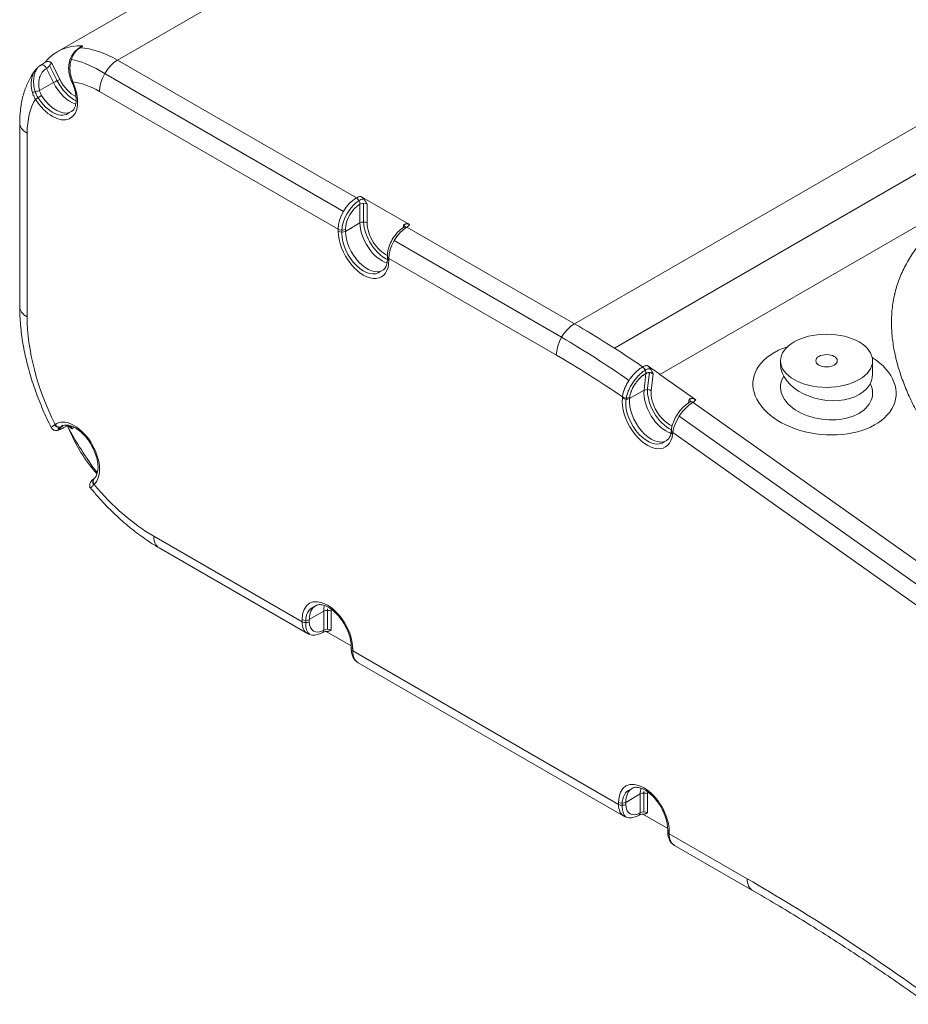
# Model space of a CAD drawing. Header units: millimetres. Extents: x 176 to 9387, y -11044 to -3322.
# Tile 244 of 256: x 9297 to 9318, y -10673 to -10650. Entities that reach past the tile are written whole.
import ezdxf

# ---------------------------------------------------------------- set-up
doc = ezdxf.new("R2010")
doc.units = ezdxf.units.MM
doc.header["$LTSCALE"] = 0.3175
doc.layers.add('1轮廓实线层', color=7, linetype='Continuous', lineweight=18)

# ---------------------------------------------------------------- blocks, each defined once
blk = doc.blocks.new('MR12-2010-Z')
at = {"layer": '1轮廓实线层'}
for p, q in [((64049.787, -21421.01), (64030.907, -21431.91)), ((64035.106, -21428.218), (64029.138, -21431.663)), ((64044.302, -21439.644), (64063.182, -21428.744)), ((64045.474, -21440.358), (64064.354, -21429.458)), ((64065.477, -21430.349), (64046.809, -21441.127)), ((64029.135, -21432.513), (64028.914, -21432.065)), ((64028.968, -21431.979), (64029.215, -21432.479)), ((64030.907, -21431.91), (64037.907, -21435.952)), ((64029.026, -21432.569), (64028.821, -21432.153)), ((64030.38, -21432.219), (64037.532, -21436.348)), ((64029.026, -21432.569), (64028.619, -21432.804)), ((64037.377, -21436.871), (64030.376, -21432.829)), ((64028.035, -21433.747), (64028.035, -21439.136)), ((64028.255, -21434.054), (64028.255, -21439.443)), ((64038.013, -21436.687), (64038.013, -21436.136)), ((64038.042, -21435.907), (64039.47, -21436.732)), ((64038.119, -21436.661), (64038.119, -21436.11)), ((64038.225, -21436.136), (64038.225, -21436.687)), ((64038.013, -21436.687), (64037.589, -21436.932)), ((64037.377, -21436.932), (64037.377, -21436.871)), ((64037.483, -21436.991), (64037.483, -21436.93)), ((64037.589, -21436.871), (64037.589, -21436.932)), ((64039.286, -21436.748), (64039.287, -21436.748)), ((64039.286, -21436.823), (64039.286, -21436.748)), ((64039.392, -21436.809), (64044.302, -21439.644)), ((64039.017, -21437.205), (64043.927, -21440.04)), ((64038.818, -21437.667), (64038.818, -21437.728)), ((64043.772, -21440.563), (64038.862, -21437.728)), ((64038.862, -21437.728), (64038.862, -21437.789)), ((64050.346, -21440.729), (64050.346, -21440.835)), ((64053.046, -21441.111), (64053.046, -21440.729)), ((64046.344, -21441.594), (64046.398, -21441.1)), ((64046.45, -21441.534), (64046.5, -21441.077)), ((64046.61, -21441.109), (64046.555, -21441.608)), ((64046.809, -21441.127), (64047.858, -21441.87)), ((64046.344, -21441.594), (64045.92, -21441.839)), ((64045.708, -21441.825), (64045.712, -21441.788)), ((64045.814, -21441.898), (64045.818, -21441.86)), ((64045.924, -21441.802), (64045.92, -21441.839)), ((64047.652, -21441.964), (64047.664, -21441.856)), ((64047.693, -21441.936), (64047.691, -21441.937)), ((64047.78, -21441.951), (64055.56, -21447.467)), ((64055.151, -21447.859), (64047.378, -21442.349)), ((64029.299, -21442.643), (64029.251, -21442.671)), ((64029.409, -21442.642), (64029.437, -21442.62)), ((64029.455, -21442.63), (64029.467, -21442.62)), ((64029.629, -21442.68), (64029.575, -21442.724)), ((64047.145, -21442.752), (64047.14, -21442.8)), ((64047.188, -21442.83), (64047.183, -21442.878)), ((64054.943, -21448.328), (64047.188, -21442.83)), ((64031.967, -21445.872), (64036.316, -21448.383)), ((64032.123, -21446.216), (64036.471, -21448.727)), ((64036.953, -21448.077), (64036.528, -21448.322)), ((64036.953, -21448.628), (64036.953, -21448.077)), ((64037.059, -21448.603), (64037.059, -21448.052)), ((64037.165, -21448.077), (64037.165, -21448.628)), ((64036.316, -21448.383), (64036.316, -21448.322)), ((64036.422, -21448.442), (64036.422, -21448.381)), ((64036.528, -21448.322), (64036.528, -21448.383)), ((64037.756, -21449.092), (64037.023, -21448.669)), ((64037.757, -21449.118), (64037.757, -21449.179)), ((64037.801, -21449.179), (64037.801, -21449.24)), ((64037.801, -21449.24), (64045.597, -21453.741)), ((64037.956, -21449.584), (64045.752, -21454.085)), ((64046.233, -21453.435), (64045.809, -21453.68)), ((64046.233, -21453.986), (64046.233, -21453.435)), ((64046.339, -21453.961), (64046.339, -21453.41)), ((64046.445, -21453.435), (64046.445, -21453.986)), ((64045.597, -21453.741), (64045.597, -21453.68)), ((64045.703, -21453.801), (64045.703, -21453.739)), ((64045.809, -21453.68), (64045.809, -21453.741)), ((64047.037, -21454.45), (64046.304, -21454.027)), ((64047.038, -21454.476), (64047.038, -21454.538)), ((64047.082, -21454.538), (64047.082, -21454.599)), ((64047.082, -21454.599), (64049.37, -21455.92)), ((64047.237, -21454.942), (64049.525, -21456.263))]:
    blk.add_line(p, q, dxfattribs=at)
for centre, major_axis, ratio, start_param, end_param in [((64031.013, -21434.911), (-1.875, 3.248), 0.57735, 5.936415, 6.50578), ((64029.852, -21431.688), (-0.075, 0.13), 0.57735, 5.92492, 6.28639), ((64030.907, -21434.972), (-1.875, 3.248), 0.57735, 5.497787, 5.92492), ((64028.738, -21432.181), (-0.075, 0.13), 0.57735, 4.60033, 6.517625), ((64030.376, -21435.278), (-1.875, 3.248), 0.57735, 5.496415, 5.815561), ((64030.907, -21432.523), (0.375, 0.65), 0.57735, 0.785398, 2.356194), ((64028.994, -21432.704), (-0.525, 0.909), 0.57735, 1.625133, 4.55201), ((64029.109, -21432.54), (0.134, 0.066), 0.091305, 0.618449, 2.189245), ((64029.524, -21432.398), (-0.45, 0.779), 0.57735, 1.458737, 2.60213), ((64029.63, -21432.337), (-0.45, 0.779), 0.57735, 1.465193, 2.452896), ((64029.63, -21432.337), (0.375, -0.65), 0.57735, 4.60033, 5.596509), ((64029.681, -21432.443), (-0.138, -0.058), 0.045957, 6.259664, 6.929464), ((64029.702, -21432.489), (-0.136, -0.063), 0.130388, 6.274325, 6.904767), ((64030.376, -21435.278), (1.5, -2.598), 0.57735, 2.356194, 2.73315), ((64028.536, -21432.833), (-0.145, -0.037), 0.059504, 4.090562, 5.768116), ((64028.604, -21432.995), (-0.127, -0.079), 0.044344, 4.096213, 5.667009), ((64029.1, -21432.643), (0.45, -0.779), 0.57735, 4.766725, 6.290897), ((64030.376, -21435.278), (1.5, -2.598), 0.57735, 3.443992, 3.926991), ((64028.994, -21432.704), (0.45, -0.779), 0.57735, 4.769853, 6.401299), ((64028.785, -21433.747), (-0.75, 0), 0.57735, 0.000171, 0.785398), ((64037.907, -21436.564), (-0.375, -0.65), 0.57735, 3.926991, 5.497787), ((64038.013, -21436.626), (0.375, 0.65), 0.57735, 0.786968, 2.352941), ((64038.013, -21436.626), (0.3, 0.52), 0.57735, 0.785398, 2.356194), ((64038.119, -21436.074), (-0.3, 0), 0.57735, 4.974188, 5.497787), ((64037.907, -21436.074), (-0.075, 0.13), 0.57735, 3.926991, 5.497787), ((64038.119, -21436.074), (0.15, 0), 0.57735, 1.499577, 2.364046), ((64038.119, -21436.197), (0.15, 0), 0.57735, 0.785398, 2.356194), ((64038.119, -21436.748), (0.15, 0), 0.57735, 0.785398, 2.356194), ((64038.65, -21437.054), (-0.45, 0.779), 0.57735, 0.785398, 2.607227), ((64038.756, -21436.993), (-0.45, 0.779), 0.57735, 0.833652, 2.452885), ((64038.756, -21436.993), (0.375, -0.65), 0.57735, 3.926991, 5.622764), ((64037.483, -21436.809), (-0.15, 0), 0.57735, 0.785398, 2.356194), ((64037.483, -21436.871), (-0.15, 0), 0.57735, 0.785398, 2.356194), ((64038.119, -21437.36), (-0.525, 0.909), 0.57735, 0.785398, 3.926991), ((64038.119, -21437.36), (-0.45, 0.779), 0.57735, 0.782614, 3.259725), ((64038.225, -21437.299), (0.45, -0.779), 0.57735, 3.926991, 6.290353), ((64039.392, -21437.422), (0.375, 0.65), 0.57735, 0.785398, 2.356194), ((64039.18, -21436.809), (0.15, 0), 0.57735, 0.15531, 0.785398), ((64039.392, -21436.932), (-0.075, 0.13), 0.57735, 5.497787, 6.283011), ((64039.18, -21436.687), (-0.3, 0), 0.57735, 2.356194, 2.879793), ((64038.968, -21437.667), (-0.15, 0), 0.57735, 0.000175, 0.785398), ((64038.968, -21437.728), (-0.15, 0), 0.57735, 0.000001, 0.785398), ((64028.785, -21439.136), (0.75, 0), 0.57735, 3.141592, 3.926991), ((64031.967, -21441.586), (2.625, -4.547), 0.57735, 3.926991, 4.603596), ((64044.302, -21440.256), (0.375, 0.65), 0.57735, 0.785398, 2.356194), ((64044.302, -21464.139), (-15, 25.981), 0.57735, 5.403346, 5.497787), ((64043.772, -21464.445), (-15, 25.981), 0.57735, 5.39718, 5.490478), ((64051.636, -21441.547), (-2.095, 0.234), 0.638444, 5.329474, 5.568922), ((64043.772, -21464.445), (14.625, -25.331), 0.57735, 2.262237, 2.356194), ((64051.636, -21441.547), (-2.095, 0.234), 0.638444, 5.568922, 10.337172), ((64046.292, -21441.024), (-0.075, 0.13), 0.57735, 3.808953, 5.403346), ((64044.408, -21464.078), (-15, 25.981), 0.57735, 5.384341, 5.401999), ((64051.696, -21440.973), (-1.34, 0.251), 0.666904, 0.124865, 3.270286), ((64051.696, -21441.589), (-1.347, 0.15), 0.638444, 5.974459, 9.820531), ((64046.976, -21442.045), (-0.45, 0.779), 0.57735, 0.66736, 2.603613), ((64046.449, -21441.669), (0.149, -0.016), 0.641324, 0.851809, 2.422605), ((64047.082, -21441.984), (-0.45, 0.779), 0.57735, 0.669764, 2.455629), ((64047.082, -21441.984), (0.375, -0.65), 0.57735, 3.808953, 5.671917), ((64046.445, -21442.351), (-0.525, 0.909), 0.57735, 0.66736, 3.808953), ((64045.814, -21441.763), (-0.149, 0.016), 0.641324, 0.851809, 2.422605), ((64045.818, -21441.727), (-0.149, 0.016), 0.641324, 0.851809, 2.422605), ((64046.445, -21442.351), (-0.45, 0.779), 0.57735, 0.66487, 3.25971), ((64046.552, -21442.29), (0.45, -0.779), 0.57735, 3.808953, 6.264991), ((64047.558, -21441.917), (-0.149, 0.015), 0.636653, 3.076637, 3.987726), ((64047.57, -21441.802), (-0.149, 0.016), 0.638996, 2.495475, 2.888172), ((64047.768, -21442.066), (-0.075, 0.13), 0.57735, 5.384341, 6.282903), ((64047.57, -21441.802), (-0.298, 0.031), 0.638996, 2.419743, 2.943341), ((64047.718, -21442.524), (0.435, 0.611), 0.505931, 0.837479, 2.408275), ((64029.634, -21443.484), (-0.525, 0.909), 0.57735, 3.25537, 6.354445), ((64029.169, -21442.545), (0.096, -0.116), 0.833153, 4.56829, 6.146362), ((64029.179, -21442.538), (0.09, -0.12), 0.814424, 4.612036, 6.182832), ((64029.74, -21443.423), (0.45, -0.779), 0.57735, 3.150532, 3.212852), ((64032.604, -21441.218), (-3, 5.196), 0.57735, 1.512654, 1.783194), ((64037.059, -21434.85), (5.775, 10.003), 0.57735, 2.731219, 2.950662), ((64047.294, -21442.769), (-0.149, 0.016), 0.641324, 0.000459, 0.851809), ((64047.289, -21442.817), (-0.149, 0.016), 0.641324, 6.26541, 7.134994), ((64030.312, -21444.3), (0.096, -0.116), 0.833153, 3.137081, 4.582841), ((64030.321, -21444.292), (0.099, -0.113), 0.811217, 3.140282, 4.553189), ((64031.967, -21441.586), (2.625, -4.547), 0.57735, 5.006219, 5.497787), ((64032.498, -21445.566), (0.375, 0.65), 0.57735, 2.356194, 3.141593), ((64037.059, -21448.751), (-0.525, 0.909), 0.57735, 3.926991, 7.068583), ((64037.059, -21448.751), (-0.45, 0.779), 0.57735, 6.165053, 7.065799), ((64037.165, -21448.689), (0.45, -0.779), 0.57735, 3.148759, 3.926991), ((64037.589, -21448.444), (-0.45, 0.779), 0.57735, 0.532058, 0.785398), ((64037.059, -21448.138), (-0.15, 0), 0.57735, 3.926991, 5.497787), ((64037.695, -21448.383), (-0.45, 0.779), 0.57735, 0.77595, 0.833652), ((64037.695, -21448.383), (0.375, -0.65), 0.57735, 3.826951, 3.926991), ((64036.422, -21448.261), (0.15, 0), 0.57735, 3.926991, 5.497787), ((64036.846, -21448.077), (-0.375, -0.65), 0.57735, 5.497787, 6.297495), ((64036.422, -21448.322), (0.15, 0), 0.57735, 3.926991, 5.497787), ((64036.953, -21448.138), (0.375, 0.65), 0.57735, 2.352941, 3.002964), ((64036.953, -21448.138), (0.3, 0.52), 0.57735, 2.356194, 3.926991), ((64036.846, -21448.567), (-0.075, 0.13), 0.57735, 3.141395, 3.926991), ((64037.059, -21448.689), (-0.15, 0), 0.57735, 3.926991, 5.497787), ((64037.907, -21449.118), (0.15, 0), 0.57735, 3.139039, 3.926991), ((64037.907, -21449.179), (0.15, 0), 0.57735, 3.141594, 3.926991), ((64038.331, -21448.934), (0.375, 0.65), 0.57735, 2.356194, 3.141593), ((64046.339, -21454.109), (-0.525, 0.909), 0.57735, 3.926991, 7.068583), ((64046.339, -21454.109), (-0.45, 0.779), 0.57735, 6.165053, 7.065799), ((64046.445, -21454.048), (0.45, -0.779), 0.57735, 3.148759, 3.926991), ((64046.87, -21453.803), (-0.45, 0.779), 0.57735, 0.532058, 0.785398), ((64046.339, -21453.496), (-0.15, 0), 0.57735, 3.926991, 5.497787), ((64046.976, -21453.741), (-0.45, 0.779), 0.57735, 0.77595, 0.833652), ((64046.976, -21453.741), (0.375, -0.65), 0.57735, 3.826951, 3.926991), ((64045.703, -21453.619), (0.15, 0), 0.57735, 3.926991, 5.497787), ((64046.127, -21453.435), (-0.375, -0.65), 0.57735, 5.497787, 6.297495), ((64045.703, -21453.68), (0.15, 0), 0.57735, 3.926991, 5.497787), ((64046.233, -21453.496), (0.3, 0.52), 0.57735, 2.356194, 3.926991), ((64046.233, -21453.496), (0.375, 0.65), 0.57735, 2.352941, 3.002964), ((64046.127, -21453.925), (-0.075, 0.13), 0.57735, 3.141395, 3.926991), ((64046.339, -21454.048), (-0.15, 0), 0.57735, 3.926991, 5.497787), ((64047.188, -21454.476), (0.15, 0), 0.57735, 3.139039, 3.926991), ((64047.188, -21454.538), (0.15, 0), 0.57735, 3.141594, 3.926991), ((64047.612, -21454.293), (0.375, 0.65), 0.57735, 2.356194, 3.141593), ((64049.9, -21455.613), (0.375, 0.65), 0.57735, 2.356194, 3.157521), ((64049.37, -21505.522), (-30.375, 52.611), 0.57735, 5.376692, 5.497787)]:
    blk.add_ellipse(centre, major_axis=major_axis, ratio=ratio, start_param=start_param, end_param=end_param, dxfattribs=at)
for major_axis in [(-1.35, 0), (-0.315, 0)]:
    blk.add_ellipse((64051.696, -21440.729), major_axis=major_axis, ratio=0.57735, dxfattribs=at)
for points, knots in [([(64029.795, -21431.552), (64029.796, -21431.549), (64029.798, -21431.546), (64029.802, -21431.539), (64029.805, -21431.535), (64029.812, -21431.525), (64029.817, -21431.519), (64029.828, -21431.509), (64029.834, -21431.504), (64029.843, -21431.499), (64029.844, -21431.498), (64029.848, -21431.497), (64029.85, -21431.496), (64029.855, -21431.494), (64029.859, -21431.492), (64029.87, -21431.489), (64029.878, -21431.488), (64029.887, -21431.489)], [0, 0, 0, 0, 0.089182, 0.089182, 0.190384, 0.190384, 0.392788, 0.392788, 0.595192, 0.595192, 0.645793, 0.645793, 0.696394, 0.696394, 0.797596, 0.797596, 1, 1, 1, 1]), ([(64029.808, -21431.551), (64029.818, -21431.546), (64029.826, -21431.54), (64029.838, -21431.532), (64029.842, -21431.53), (64029.85, -21431.524), (64029.853, -21431.522), (64029.863, -21431.514), (64029.869, -21431.508), (64029.879, -21431.498), (64029.883, -21431.494), (64029.887, -21431.489)], [0, 0, 0, 0, 0.25, 0.25, 0.375, 0.375, 0.5, 0.5, 0.75, 0.75, 1, 1, 1, 1]), ([(64029.776, -21431.563), (64029.728, -21431.589), (64029.639, -21431.658), (64029.537, -21431.808), (64029.476, -21431.994), (64029.465, -21432.2), (64029.492, -21432.374), (64029.534, -21432.469), (64029.549, -21432.498)], [0, 0, 0, 0, 0.16156, 0.343541, 0.528338, 0.71807, 0.912903, 1, 1, 1, 1]), ([(64029.808, -21431.551), (64029.792, -21431.561), (64029.775, -21431.572), (64029.744, -21431.595), (64029.714, -21431.62), (64029.687, -21431.648), (64029.667, -21431.671), (64029.66, -21431.679), (64029.648, -21431.695), (64029.642, -21431.704), (64029.624, -21431.729), (64029.602, -21431.764), (64029.583, -21431.802), (64029.566, -21431.841), (64029.558, -21431.861), (64029.544, -21431.903), (64029.538, -21431.924), (64029.527, -21431.967), (64029.519, -21432.011), (64029.513, -21432.056), (64029.511, -21432.09), (64029.51, -21432.102), (64029.509, -21432.125), (64029.509, -21432.136), (64029.509, -21432.171), (64029.511, -21432.218), (64029.518, -21432.287), (64029.527, -21432.333), (64029.533, -21432.362), (64029.535, -21432.368), (64029.537, -21432.38), (64029.542, -21432.397), (64029.546, -21432.414), (64029.557, -21432.448), (64029.564, -21432.47), (64029.572, -21432.492)], [0, 0, 0, 0, 0.0625, 0.0625, 0.125, 0.1875, 0.1875, 0.21875, 0.21875, 0.25, 0.25, 0.3125, 0.375, 0.375, 0.4375, 0.4375, 0.5, 0.5, 0.5625, 0.625, 0.625, 0.65625, 0.65625, 0.6875, 0.6875, 0.75, 0.8125, 0.875, 0.875, 0.890625, 0.890625, 0.90625, 0.9375, 0.9375, 1, 1, 1, 1]), ([(64029.815, -21431.532), (64029.815, -21431.532), (64029.813, -21431.534), (64029.803, -21431.542), (64029.788, -21431.552), (64029.777, -21431.558)], [0, 0, 0, 0, 0.212337, 0.557657, 1, 1, 1, 1]), ([(64028.77, -21431.982), (64028.76, -21431.99), (64028.749, -21431.998), (64028.733, -21432.009), (64028.728, -21432.013), (64028.72, -21432.019), (64028.717, -21432.02), (64028.712, -21432.024), (64028.71, -21432.026), (64028.697, -21432.035), (64028.686, -21432.041), (64028.667, -21432.054), (64028.657, -21432.059), (64028.648, -21432.065)], [0, 0, 0, 0, 0.25, 0.25, 0.375, 0.375, 0.4375, 0.4375, 0.5, 0.5, 0.75, 0.75, 1, 1, 1, 1]), ([(64028.77, -21431.982), (64028.775, -21431.976), (64028.781, -21431.971), (64028.791, -21431.964), (64028.794, -21431.962), (64028.8, -21431.96), (64028.801, -21431.959), (64028.805, -21431.958), (64028.807, -21431.957), (64028.816, -21431.954), (64028.824, -21431.952), (64028.841, -21431.951), (64028.849, -21431.951), (64028.862, -21431.951), (64028.867, -21431.952), (64028.876, -21431.953), (64028.88, -21431.954), (64028.894, -21431.956), (64028.903, -21431.958), (64028.922, -21431.963), (64028.931, -21431.966), (64028.945, -21431.971), (64028.952, -21431.973), (64028.96, -21431.976), (64028.964, -21431.978), (64028.966, -21431.978), (64028.967, -21431.979), (64028.968, -21431.979)], [0, 0, 0, 0, 0.125, 0.125, 0.1875, 0.1875, 0.21875, 0.21875, 0.25, 0.25, 0.375, 0.375, 0.5, 0.5, 0.5625, 0.5625, 0.625, 0.625, 0.75, 0.75, 0.875, 0.875, 0.9375, 0.96875, 0.984375, 0.984375, 1, 1, 1, 1]), ([(64028.821, -21432.153), (64028.828, -21432.148), (64028.836, -21432.143), (64028.848, -21432.134), (64028.852, -21432.131), (64028.858, -21432.126), (64028.86, -21432.124), (64028.863, -21432.12), (64028.865, -21432.119), (64028.875, -21432.11), (64028.882, -21432.102), (64028.891, -21432.092), (64028.893, -21432.09), (64028.897, -21432.086), (64028.902, -21432.08), (64028.91, -21432.07), (64028.916, -21432.062), (64028.923, -21432.053), (64028.926, -21432.049), (64028.934, -21432.037), (64028.939, -21432.029), (64028.947, -21432.018), (64028.949, -21432.014), (64028.953, -21432.008), (64028.954, -21432.007), (64028.956, -21432.003), (64028.957, -21432.001), (64028.962, -21431.992), (64028.965, -21431.986), (64028.968, -21431.979)], [0, 0, 0, 0, 0.125, 0.125, 0.1875, 0.1875, 0.21875, 0.21875, 0.25, 0.25, 0.375, 0.375, 0.40625, 0.40625, 0.4375, 0.5, 0.5625, 0.5625, 0.625, 0.625, 0.75, 0.75, 0.8125, 0.8125, 0.84375, 0.84375, 0.875, 0.875, 1, 1, 1, 1]), ([(64028.511, -21432.182), (64028.465, -21432.241), (64028.359, -21432.395), (64028.222, -21432.67), (64028.111, -21433.012), (64028.049, -21433.374), (64028.035, -21433.625), (64028.035, -21433.747)], [0, 0, 0, 0, 0.139558, 0.351478, 0.568651, 0.793743, 1, 1, 1, 1]), ([(64028.408, -21432.861), (64028.397, -21432.821), (64028.388, -21432.781), (64028.379, -21432.722), (64028.374, -21432.682), (64028.372, -21432.643), (64028.371, -21432.618), (64028.371, -21432.613), (64028.371, -21432.603), (64028.371, -21432.598), (64028.372, -21432.583), (64028.372, -21432.573), (64028.374, -21432.544), (64028.377, -21432.505), (64028.387, -21432.449), (64028.396, -21432.413), (64028.403, -21432.386), (64028.408, -21432.373), (64028.412, -21432.359), (64028.415, -21432.351), (64028.417, -21432.346), (64028.425, -21432.325), (64028.44, -21432.291), (64028.466, -21432.245), (64028.485, -21432.216), (64028.497, -21432.2), (64028.498, -21432.199), (64028.499, -21432.197)], [0, 0, 0, 0, 0.165245, 0.165245, 0.247867, 0.33049, 0.33049, 0.351145, 0.351145, 0.371801, 0.371801, 0.413112, 0.413112, 0.495735, 0.578357, 0.660979, 0.660979, 0.702291, 0.722946, 0.722946, 0.743602, 0.743602, 0.826224, 0.908847, 0.991469, 0.991469, 1, 1, 1, 1]), ([(64028.49, -21432.836), (64028.482, -21432.811), (64028.475, -21432.787), (64028.457, -21432.712), (64028.449, -21432.662), (64028.441, -21432.562), (64028.442, -21432.513), (64028.448, -21432.44), (64028.451, -21432.415), (64028.46, -21432.368), (64028.465, -21432.345), (64028.484, -21432.277), (64028.5, -21432.234), (64028.532, -21432.172), (64028.543, -21432.152), (64028.556, -21432.134)], [0, 0, 0, 0, 0.100694, 0.100694, 0.300022, 0.300022, 0.49935, 0.49935, 0.599014, 0.599014, 0.698678, 0.698678, 0.898006, 0.898006, 1, 1, 1, 1]), ([(64028.821, -21432.153), (64028.809, -21432.16), (64028.786, -21432.175), (64028.765, -21432.192), (64028.749, -21432.206), (64028.744, -21432.211), (64028.734, -21432.221), (64028.729, -21432.226), (64028.715, -21432.242), (64028.706, -21432.253), (64028.681, -21432.287), (64028.666, -21432.312), (64028.646, -21432.352), (64028.64, -21432.365), (64028.633, -21432.383), (64028.632, -21432.387), (64028.629, -21432.394), (64028.626, -21432.405), (64028.622, -21432.416), (64028.611, -21432.452), (64028.605, -21432.483), (64028.598, -21432.529), (64028.596, -21432.545), (64028.595, -21432.569), (64028.594, -21432.577), (64028.594, -21432.589), (64028.594, -21432.593), (64028.594, -21432.601), (64028.594, -21432.605), (64028.594, -21432.642), (64028.596, -21432.675), (64028.604, -21432.739), (64028.61, -21432.772), (64028.619, -21432.804)], [0, 0, 0, 0, 0.0625, 0.125, 0.125, 0.15625, 0.15625, 0.1875, 0.1875, 0.25, 0.25, 0.375, 0.375, 0.4375, 0.4375, 0.453125, 0.453125, 0.46875, 0.5, 0.5, 0.625, 0.625, 0.6875, 0.6875, 0.71875, 0.71875, 0.734375, 0.734375, 0.75, 0.75, 0.875, 0.875, 1, 1, 1, 1]), ([(64029.565, -21432.551), (64029.582, -21432.588), (64029.626, -21432.694), (64029.677, -21432.872), (64029.698, -21433.067), (64029.682, -21433.23), (64029.633, -21433.346), (64029.59, -21433.402), (64029.556, -21433.416), (64029.55, -21433.418)], [0, 0, 0, 0, 0.091468, 0.267979, 0.443019, 0.615653, 0.787274, 0.962228, 1, 1, 1, 1]), ([(64028.498, -21433.056), (64028.478, -21433.026), (64028.46, -21432.994), (64028.431, -21432.929), (64028.418, -21432.895), (64028.408, -21432.861)], [0, 0, 0, 0, 0.5, 0.5, 1, 1, 1, 1]), ([(64028.571, -21433.008), (64028.563, -21432.997), (64028.556, -21432.985), (64028.536, -21432.951), (64028.524, -21432.927), (64028.505, -21432.881), (64028.497, -21432.858), (64028.49, -21432.836)], [0, 0, 0, 0, 0.208711, 0.208711, 0.630252, 0.630252, 1, 1, 1, 1]), ([(64028.619, -21432.804), (64028.624, -21432.829), (64028.631, -21432.853), (64028.65, -21432.9), (64028.661, -21432.923), (64028.675, -21432.945)], [0, 0, 0, 0, 0.5, 0.5, 1, 1, 1, 1]), ([(64062.468, -21450.181), (64062.145, -21449.952), (64061.826, -21449.722), (64061.197, -21449.257), (64060.886, -21449.022), (64060.274, -21448.55), (64059.973, -21448.312), (64059.381, -21447.831), (64059.09, -21447.588), (64058.52, -21447.097), (64058.241, -21446.85), (64057.832, -21446.474), (64057.697, -21446.348), (64057.432, -21446.094), (64057.301, -21445.967), (64057.042, -21445.71), (64056.915, -21445.581), (64056.664, -21445.321), (64056.541, -21445.19), (64056.299, -21444.926), (64056.18, -21444.794), (64055.947, -21444.526), (64055.833, -21444.391), (64055.61, -21444.119), (64055.501, -21443.982), (64055.368, -21443.809), (64055.342, -21443.774), (64055.29, -21443.705), (64055.264, -21443.67), (64055.187, -21443.566), (64055.136, -21443.496), (64054.987, -21443.286), (64054.892, -21443.145), (64054.709, -21442.863), (64054.621, -21442.721), (64054.455, -21442.436), (64054.376, -21442.292), (64054.228, -21442.004), (64054.158, -21441.86), (64054.03, -21441.568), (64053.971, -21441.422), (64053.864, -21441.127), (64053.816, -21440.979), (64053.77, -21440.811), (64053.765, -21440.792), (64053.755, -21440.755), (64053.75, -21440.736), (64053.736, -21440.68), (64053.709, -21440.568), (64053.686, -21440.456), (64053.645, -21440.232), (64053.625, -21440.084), (64053.602, -21439.787), (64053.597, -21439.639), (64053.606, -21439.344), (64053.619, -21439.196), (64053.652, -21438.976), (64053.665, -21438.903), (64053.683, -21438.821), (64053.687, -21438.802), (64053.691, -21438.784), (64053.698, -21438.757), (64053.711, -21438.702), (64053.726, -21438.648), (64053.777, -21438.468), (64053.827, -21438.327), (64053.947, -21438.05), (64054.016, -21437.914), (64054.174, -21437.648), (64054.263, -21437.517), (64054.46, -21437.262), (64054.569, -21437.138), (64054.695, -21437.009), (64054.703, -21437.001), (64054.718, -21436.986), (64054.74, -21436.963), (64054.794, -21436.911), (64054.841, -21436.867), (64054.937, -21436.779), (64055.002, -21436.722), (64055.206, -21436.555), (64055.349, -21436.448), (64055.651, -21436.244), (64055.81, -21436.146), (64056.059, -21436.007), (64056.144, -21435.961), (64056.274, -21435.895), (64056.318, -21435.873), (64056.384, -21435.841), (64056.407, -21435.83), (64056.451, -21435.809), (64056.474, -21435.798), (64056.676, -21435.705), (64056.862, -21435.627), (64057.242, -21435.483), (64057.437, -21435.417), (64057.838, -21435.297), (64058.043, -21435.242), (64058.359, -21435.169), (64058.465, -21435.146), (64058.6, -21435.119), (64058.627, -21435.114), (64058.668, -21435.106), (64058.681, -21435.104), (64058.708, -21435.098), (64058.776, -21435.086), (64058.844, -21435.074), (64059.117, -21435.028), (64059.338, -21434.998), (64059.783, -21434.949), (64060.008, -21434.93), (64060.46, -21434.905), (64060.689, -21434.898), (64061.034, -21434.895), (64061.149, -21434.896), (64061.28, -21434.898), (64061.294, -21434.898), (64061.323, -21434.899), (64061.338, -21434.899), (64061.381, -21434.9), (64061.468, -21434.903), (64061.555, -21434.906), (64061.845, -21434.917), (64062.075, -21434.932), (64062.535, -21434.97), (64062.764, -21434.994), (64063.22, -21435.05), (64063.448, -21435.083), (64063.901, -21435.156), (64064.127, -21435.197), (64064.578, -21435.286), (64064.803, -21435.334), (64065.055, -21435.393), (64065.083, -21435.399), (64065.139, -21435.412), (64065.222, -21435.432), (64065.417, -21435.48), (64065.583, -21435.522), (64065.912, -21435.609), (64066.13, -21435.67), (64066.562, -21435.797), (64066.775, -21435.863), (64067.199, -21436), (64067.41, -21436.071), (64067.827, -21436.217), (64068.034, -21436.292), (64068.444, -21436.447), (64068.648, -21436.527), (64069.053, -21436.689), (64069.254, -21436.773), (64069.653, -21436.943), (64069.851, -21437.03), (64070.147, -21437.163), (64070.294, -21437.23), (64070.441, -21437.298), (64070.514, -21437.332), (64070.538, -21437.343), (64070.587, -21437.366), (64070.806, -21437.469), (64071.023, -21437.574), (64071.404, -21437.762), (64071.594, -21437.858), (64071.969, -21438.051), (64072.155, -21438.149), (64072.709, -21438.445), (64073.072, -21438.647), (64073.43, -21438.852)], [0, 0, 0, 0, 0.03125, 0.03125, 0.0625, 0.0625, 0.09375, 0.09375, 0.125, 0.125, 0.15625, 0.15625, 0.171875, 0.171875, 0.1875, 0.1875, 0.203125, 0.203125, 0.21875, 0.21875, 0.234375, 0.234375, 0.25, 0.25, 0.265625, 0.265625, 0.269531, 0.269531, 0.273438, 0.273438, 0.28125, 0.28125, 0.296875, 0.296875, 0.3125, 0.3125, 0.328125, 0.328125, 0.34375, 0.34375, 0.359375, 0.359375, 0.375, 0.375, 0.376953, 0.376953, 0.378906, 0.378906, 0.382813, 0.390625, 0.390625, 0.40625, 0.40625, 0.421875, 0.421875, 0.4375, 0.4375, 0.445313, 0.445313, 0.446289, 0.447266, 0.447266, 0.449219, 0.453125, 0.453125, 0.46875, 0.46875, 0.484375, 0.484375, 0.5, 0.5, 0.515625, 0.515625, 0.516602, 0.516602, 0.517578, 0.519531, 0.523438, 0.523438, 0.53125, 0.53125, 0.546875, 0.546875, 0.5625, 0.5625, 0.570313, 0.570313, 0.574219, 0.574219, 0.576172, 0.576172, 0.578125, 0.578125, 0.59375, 0.59375, 0.609375, 0.609375, 0.625, 0.625, 0.632813, 0.632813, 0.634766, 0.634766, 0.635742, 0.635742, 0.636719, 0.640625, 0.640625, 0.65625, 0.65625, 0.671875, 0.671875, 0.6875, 0.6875, 0.695313, 0.695313, 0.696289, 0.696289, 0.697266, 0.697266, 0.699219, 0.703125, 0.703125, 0.71875, 0.71875, 0.734375, 0.734375, 0.75, 0.75, 0.765625, 0.765625, 0.78125, 0.78125, 0.783203, 0.783203, 0.785156, 0.789063, 0.796875, 0.796875, 0.8125, 0.8125, 0.828125, 0.828125, 0.84375, 0.84375, 0.859375, 0.859375, 0.875, 0.875, 0.890625, 0.890625, 0.90625, 0.90625, 0.914063, 0.917969, 0.917969, 0.919922, 0.919922, 0.921875, 0.9375, 0.9375, 0.953125, 0.953125, 0.96875, 0.96875, 1, 1, 1, 1]), ([(64038.042, -21435.907), (64038.051, -21435.912), (64038.06, -21435.919), (64038.073, -21435.929), (64038.078, -21435.933), (64038.086, -21435.941), (64038.091, -21435.945), (64038.104, -21435.958), (64038.112, -21435.967), (64038.128, -21435.986), (64038.136, -21435.995), (64038.147, -21436.011), (64038.151, -21436.016), (64038.158, -21436.026), (64038.162, -21436.032), (64038.173, -21436.048), (64038.179, -21436.058), (64038.193, -21436.08), (64038.203, -21436.097), (64038.214, -21436.116), (64038.219, -21436.125), (64038.222, -21436.13), (64038.224, -21436.133), (64038.225, -21436.136)], [0, 0, 0, 0, 0.125, 0.125, 0.1875, 0.1875, 0.25, 0.25, 0.375, 0.375, 0.5, 0.5, 0.5625, 0.5625, 0.625, 0.625, 0.75, 0.75, 0.875, 0.9375, 0.96875, 0.96875, 1, 1, 1, 1]), ([(64039.286, -21436.748), (64039.288, -21436.747), (64039.289, -21436.746), (64039.292, -21436.744), (64039.297, -21436.742), (64039.309, -21436.735), (64039.318, -21436.73), (64039.332, -21436.724), (64039.339, -21436.721), (64039.349, -21436.717), (64039.353, -21436.716), (64039.36, -21436.714), (64039.364, -21436.713), (64039.375, -21436.711), (64039.383, -21436.71), (64039.399, -21436.71), (64039.408, -21436.711), (64039.421, -21436.713), (64039.425, -21436.714), (64039.434, -21436.716), (64039.438, -21436.717), (64039.452, -21436.722), (64039.461, -21436.726), (64039.47, -21436.732)], [0, 0, 0, 0, 0.03125, 0.03125, 0.0625, 0.125, 0.25, 0.25, 0.375, 0.375, 0.4375, 0.4375, 0.5, 0.5, 0.625, 0.625, 0.75, 0.75, 0.8125, 0.8125, 0.875, 0.875, 1, 1, 1, 1]), ([(64039.317, -21436.802), (64039.288, -21436.819), (64039.206, -21436.874), (64039.08, -21436.994), (64038.957, -21437.17), (64038.866, -21437.366), (64038.824, -21437.535), (64038.818, -21437.633), (64038.818, -21437.667)], [0, 0, 0, 0, 0.106982, 0.303671, 0.499779, 0.696089, 0.894352, 1, 1, 1, 1]), ([(64039.335, -21436.788), (64039.335, -21436.788), (64039.334, -21436.791), (64039.324, -21436.797), (64039.317, -21436.802)], [0, 0, 0, 0, 0.494177, 1, 1, 1, 1]), ([(64038.818, -21437.728), (64038.818, -21437.759), (64038.813, -21437.842), (64038.783, -21437.958), (64038.732, -21438.039), (64038.693, -21438.066), (64038.675, -21438.073)], [0, 0, 0, 0, 0.163685, 0.476372, 0.790737, 1, 1, 1, 1]), ([(64028.035, -21439.136), (64028.035, -21439.229), (64028.042, -21439.498), (64028.083, -21439.952), (64028.177, -21440.502), (64028.314, -21441.058), (64028.493, -21441.615), (64028.709, -21442.158), (64028.874, -21442.515), (64028.962, -21442.687), (64028.963, -21442.69)], [0, 0, 0, 0, 0.082924, 0.237511, 0.391816, 0.545791, 0.699399, 0.852686, 0.997674, 1, 1, 1, 1]), ([(64045.712, -21441.788), (64045.714, -21441.769), (64045.717, -21441.75), (64045.724, -21441.711), (64045.733, -21441.671), (64045.745, -21441.63), (64045.754, -21441.604), (64045.756, -21441.598), (64045.759, -21441.588), (64045.761, -21441.583), (64045.767, -21441.567), (64045.771, -21441.556), (64045.784, -21441.524), (64045.802, -21441.482), (64045.823, -21441.439), (64045.84, -21441.408), (64045.846, -21441.397), (64045.855, -21441.381), (64045.858, -21441.376), (64045.864, -21441.366), (64045.867, -21441.36), (64045.883, -21441.334), (64045.896, -21441.313), (64045.923, -21441.273), (64045.951, -21441.233), (64045.982, -21441.194), (64046.001, -21441.171), (64046.005, -21441.166), (64046.013, -21441.157), (64046.017, -21441.152), (64046.029, -21441.138), (64046.037, -21441.129), (64046.061, -21441.103), (64046.094, -21441.069), (64046.128, -21441.037), (64046.154, -21441.015), (64046.162, -21441.008), (64046.18, -21440.993), (64046.189, -21440.986), (64046.215, -21440.966), (64046.25, -21440.94), (64046.285, -21440.918), (64046.302, -21440.908)], [0, 0, 0, 0, 0.0625, 0.0625, 0.125, 0.1875, 0.1875, 0.203125, 0.203125, 0.21875, 0.21875, 0.25, 0.25, 0.3125, 0.375, 0.375, 0.40625, 0.40625, 0.421875, 0.421875, 0.4375, 0.4375, 0.5, 0.5, 0.5625, 0.625, 0.625, 0.640625, 0.640625, 0.65625, 0.65625, 0.6875, 0.6875, 0.75, 0.8125, 0.8125, 0.84375, 0.84375, 0.875, 0.875, 0.9375, 1, 1, 1, 1]), ([(64045.818, -21441.86), (64045.822, -21441.824), (64045.829, -21441.787), (64045.849, -21441.709), (64045.863, -21441.667), (64045.897, -21441.582), (64045.916, -21441.54), (64045.961, -21441.455), (64045.986, -21441.413), (64046.041, -21441.332), (64046.07, -21441.292), (64046.132, -21441.217), (64046.165, -21441.181), (64046.232, -21441.115), (64046.266, -21441.085), (64046.336, -21441.03), (64046.371, -21441.006), (64046.407, -21440.985), (64046.408, -21440.984), (64046.41, -21440.983)], [0, 0, 0, 0, 0.117889, 0.117889, 0.243168, 0.243168, 0.368448, 0.368448, 0.493728, 0.493728, 0.619008, 0.619008, 0.744288, 0.744288, 0.869568, 0.869568, 0.994848, 0.994848, 1, 1, 1, 1]), ([(64046.437, -21440.867), (64046.424, -21440.868), (64046.412, -21440.87), (64046.397, -21440.873), (64046.394, -21440.874), (64046.388, -21440.875), (64046.385, -21440.876), (64046.376, -21440.878), (64046.37, -21440.88), (64046.353, -21440.885), (64046.342, -21440.889), (64046.322, -21440.898), (64046.312, -21440.903), (64046.302, -21440.908)], [0, 0, 0, 0, 0.25, 0.25, 0.3125, 0.3125, 0.375, 0.375, 0.5, 0.5, 0.75, 0.75, 1, 1, 1, 1]), ([(64046.41, -21440.983), (64046.41, -21440.983), (64046.41, -21440.983), (64046.425, -21440.975), (64046.441, -21440.969), (64046.477, -21440.961), (64046.497, -21440.96), (64046.52, -21440.961), (64046.523, -21440.961), (64046.527, -21440.962)], [0, 0, 0, 0, 0.00696, 0.00696, 0.463249, 0.463249, 0.919538, 0.919538, 1, 1, 1, 1]), ([(64046.437, -21440.867), (64046.446, -21440.873), (64046.455, -21440.88), (64046.468, -21440.892), (64046.472, -21440.896), (64046.481, -21440.905), (64046.485, -21440.909), (64046.498, -21440.923), (64046.506, -21440.933), (64046.521, -21440.953), (64046.528, -21440.963), (64046.539, -21440.979), (64046.542, -21440.985), (64046.549, -21440.996), (64046.552, -21441.001), (64046.562, -21441.018), (64046.568, -21441.029), (64046.581, -21441.052), (64046.589, -21441.069), (64046.6, -21441.089), (64046.605, -21441.099), (64046.607, -21441.104), (64046.608, -21441.106), (64046.609, -21441.108), (64046.61, -21441.109)], [0, 0, 0, 0, 0.125, 0.125, 0.1875, 0.1875, 0.25, 0.25, 0.375, 0.375, 0.5, 0.5, 0.5625, 0.5625, 0.625, 0.625, 0.75, 0.75, 0.875, 0.9375, 0.96875, 0.984375, 0.984375, 1, 1, 1, 1]), ([(64046.398, -21441.1), (64046.384, -21441.108), (64046.356, -21441.125), (64046.328, -21441.146), (64046.307, -21441.162), (64046.3, -21441.168), (64046.286, -21441.179), (64046.279, -21441.185), (64046.258, -21441.203), (64046.231, -21441.228), (64046.205, -21441.255), (64046.185, -21441.276), (64046.179, -21441.284), (64046.169, -21441.295), (64046.166, -21441.298), (64046.16, -21441.306), (64046.144, -21441.325), (64046.117, -21441.359), (64046.083, -21441.407), (64046.062, -21441.44), (64046.049, -21441.461), (64046.046, -21441.465), (64046.041, -21441.473), (64046.034, -21441.486), (64046.027, -21441.499), (64046.014, -21441.524), (64045.997, -21441.558), (64045.982, -21441.592), (64045.972, -21441.617), (64045.968, -21441.625), (64045.964, -21441.638), (64045.962, -21441.642), (64045.959, -21441.651), (64045.958, -21441.655), (64045.951, -21441.676), (64045.941, -21441.709), (64045.933, -21441.741), (64045.928, -21441.772), (64045.925, -21441.787), (64045.924, -21441.802)], [0, 0, 0, 0, 0.0625, 0.125, 0.125, 0.15625, 0.15625, 0.1875, 0.1875, 0.25, 0.3125, 0.3125, 0.34375, 0.34375, 0.359375, 0.359375, 0.375, 0.4375, 0.5, 0.5625, 0.5625, 0.578125, 0.578125, 0.59375, 0.625, 0.625, 0.6875, 0.75, 0.75, 0.78125, 0.78125, 0.796875, 0.796875, 0.8125, 0.8125, 0.875, 0.9375, 0.9375, 1, 1, 1, 1]), ([(64046.398, -21441.1), (64046.405, -21441.096), (64046.412, -21441.092), (64046.425, -21441.087), (64046.429, -21441.086), (64046.435, -21441.084), (64046.437, -21441.084), (64046.442, -21441.082), (64046.444, -21441.082), (64046.456, -21441.08), (64046.465, -21441.078), (64046.477, -21441.077), (64046.479, -21441.077), (64046.484, -21441.077), (64046.487, -21441.077), (64046.494, -21441.077), (64046.499, -21441.077), (64046.514, -21441.077), (64046.523, -21441.078), (64046.535, -21441.08), (64046.538, -21441.081), (64046.542, -21441.082), (64046.55, -21441.083), (64046.561, -21441.086), (64046.57, -21441.089), (64046.576, -21441.092), (64046.579, -21441.093), (64046.583, -21441.095), (64046.585, -21441.095), (64046.595, -21441.1), (64046.603, -21441.105), (64046.61, -21441.109)], [0, 0, 0, 0, 0.125, 0.125, 0.1875, 0.1875, 0.21875, 0.21875, 0.25, 0.25, 0.375, 0.375, 0.40625, 0.40625, 0.4375, 0.4375, 0.5, 0.5, 0.625, 0.625, 0.65625, 0.65625, 0.6875, 0.75, 0.8125, 0.8125, 0.84375, 0.84375, 0.875, 0.875, 1, 1, 1, 1]), ([(64047.664, -21441.856), (64047.664, -21441.855), (64047.665, -21441.855), (64047.667, -21441.854), (64047.67, -21441.853), (64047.676, -21441.851), (64047.689, -21441.847), (64047.699, -21441.844), (64047.714, -21441.84), (64047.722, -21441.839), (64047.733, -21441.837), (64047.737, -21441.837), (64047.745, -21441.836), (64047.749, -21441.836), (64047.761, -21441.835), (64047.769, -21441.836), (64047.786, -21441.838), (64047.795, -21441.84), (64047.808, -21441.844), (64047.813, -21441.846), (64047.822, -21441.85), (64047.826, -21441.852), (64047.84, -21441.858), (64047.849, -21441.864), (64047.858, -21441.87)], [0, 0, 0, 0, 0.015625, 0.015625, 0.03125, 0.0625, 0.125, 0.25, 0.25, 0.375, 0.375, 0.4375, 0.4375, 0.5, 0.5, 0.625, 0.625, 0.75, 0.75, 0.8125, 0.8125, 0.875, 0.875, 1, 1, 1, 1]), ([(64047.71, -21441.924), (64047.71, -21441.924), (64047.708, -21441.924), (64047.705, -21441.929), (64047.696, -21441.935), (64047.693, -21441.936)], [0, 0, 0, 0, 0.155354, 0.810045, 1, 1, 1, 1]), ([(64047.693, -21441.936), (64047.665, -21441.953), (64047.583, -21442.006), (64047.454, -21442.123), (64047.321, -21442.292), (64047.217, -21442.478), (64047.163, -21442.634), (64047.148, -21442.724), (64047.145, -21442.752)], [0, 0, 0, 0, 0.106549, 0.306574, 0.504641, 0.70277, 0.903394, 1, 1, 1, 1]), ([(64028.963, -21442.69), (64028.963, -21442.69), (64028.963, -21442.69), (64028.963, -21442.689), (64028.963, -21442.689), (64028.963, -21442.688), (64028.963, -21442.688), (64028.964, -21442.687), (64028.964, -21442.686), (64028.967, -21442.682), (64028.972, -21442.676), (64028.981, -21442.668), (64028.989, -21442.661), (64028.993, -21442.658), (64028.998, -21442.654), (64029.002, -21442.651), (64029.004, -21442.65), (64029.013, -21442.642), (64029.029, -21442.63), (64029.049, -21442.615), (64029.06, -21442.608)], [0, 0, 0, 0, 0.012919, 0.012919, 0.054047, 0.054047, 0.095175, 0.095175, 0.177432, 0.177432, 0.341946, 0.506459, 0.506459, 0.588716, 0.629844, 0.629844, 0.670973, 0.670973, 0.835486, 1, 1, 1, 1]), ([(64028.964, -21442.689), (64028.972, -21442.706), (64028.992, -21442.734), (64029.035, -21442.762), (64029.077, -21442.774), (64029.114, -21442.775), (64029.148, -21442.77), (64029.19, -21442.757), (64029.252, -21442.729), (64029.332, -21442.687), (64029.394, -21442.651), (64029.409, -21442.642)], [0, 0, 0, 0, 0.075408, 0.149863, 0.21383, 0.274235, 0.339214, 0.437362, 0.657341, 0.917181, 1, 1, 1, 1]), ([(64029.145, -21442.731), (64029.154, -21442.725), (64029.163, -21442.718), (64029.177, -21442.709), (64029.182, -21442.706), (64029.186, -21442.703)], [0, 0, 0, 0, 0.692681, 0.692681, 1, 1, 1, 1]), ([(64029.251, -21442.671), (64029.242, -21442.678), (64029.227, -21442.691), (64029.215, -21442.702), (64029.208, -21442.708), (64029.206, -21442.71), (64029.204, -21442.712), (64029.2, -21442.716), (64029.197, -21442.719), (64029.191, -21442.726), (64029.184, -21442.733), (64029.181, -21442.739), (64029.179, -21442.743), (64029.179, -21442.744), (64029.179, -21442.745), (64029.178, -21442.746), (64029.179, -21442.746), (64029.179, -21442.748), (64029.182, -21442.75), (64029.187, -21442.75), (64029.195, -21442.749), (64029.199, -21442.748), (64029.205, -21442.746), (64029.207, -21442.745), (64029.209, -21442.744), (64029.214, -21442.743), (64029.218, -21442.741), (64029.228, -21442.737), (64029.243, -21442.731), (64029.26, -21442.723), (64029.274, -21442.716), (64029.279, -21442.713), (64029.286, -21442.71), (64029.289, -21442.708), (64029.294, -21442.706), (64029.307, -21442.699), (64029.332, -21442.686), (64029.356, -21442.672), (64029.382, -21442.658), (64029.395, -21442.65), (64029.409, -21442.642)], [0, 0, 0, 0, 0.0625, 0.125, 0.125, 0.140625, 0.140625, 0.15625, 0.1875, 0.1875, 0.25, 0.3125, 0.3125, 0.34375, 0.34375, 0.359375, 0.359375, 0.375, 0.4375, 0.5, 0.5, 0.5625, 0.5625, 0.578125, 0.578125, 0.59375, 0.625, 0.625, 0.6875, 0.75, 0.75, 0.78125, 0.78125, 0.796875, 0.796875, 0.8125, 0.875, 0.9375, 0.9375, 1, 1, 1, 1]), ([(64029.288, -21442.646), (64029.294, -21442.642), (64029.326, -21442.623), (64029.395, -21442.609), (64029.522, -21442.625), (64029.671, -21442.691), (64029.83, -21442.808), (64029.983, -21442.966), (64030.119, -21443.156), (64030.227, -21443.366), (64030.301, -21443.58), (64030.336, -21443.782), (64030.332, -21443.958), (64030.293, -21444.093), (64030.25, -21444.153), (64030.225, -21444.177), (64030.222, -21444.179)], [0, 0, 0, 0, 0.020384, 0.103473, 0.180053, 0.262002, 0.342762, 0.42371, 0.505266, 0.587135, 0.668837, 0.749825, 0.829742, 0.908782, 0.990187, 1, 1, 1, 1]), ([(64029.402, -21442.648), (64029.407, -21442.644), (64029.42, -21442.639), (64029.449, -21442.643), (64029.48, -21442.655), (64029.493, -21442.667), (64029.494, -21442.668)], [0, 0, 0, 0, 0.31253, 0.699244, 0.97681, 1, 1, 1, 1]), ([(64029.575, -21442.724), (64029.571, -21442.714), (64029.566, -21442.706), (64029.559, -21442.694), (64029.556, -21442.69), (64029.55, -21442.682), (64029.547, -21442.678), (64029.537, -21442.668), (64029.531, -21442.662), (64029.52, -21442.653), (64029.517, -21442.651), (64029.509, -21442.646), (64029.506, -21442.644), (64029.494, -21442.638), (64029.487, -21442.635), (64029.475, -21442.632), (64029.471, -21442.631), (64029.463, -21442.63), (64029.455, -21442.63), (64029.447, -21442.63), (64029.441, -21442.631), (64029.439, -21442.631), (64029.435, -21442.632), (64029.433, -21442.632), (64029.423, -21442.635), (64029.416, -21442.638), (64029.409, -21442.642)], [0, 0, 0, 0, 0.125, 0.125, 0.1875, 0.1875, 0.25, 0.25, 0.375, 0.375, 0.4375, 0.4375, 0.5, 0.5, 0.625, 0.625, 0.6875, 0.6875, 0.75, 0.8125, 0.8125, 0.84375, 0.84375, 0.875, 0.875, 1, 1, 1, 1]), ([(64029.575, -21442.724), (64029.573, -21442.722), (64029.571, -21442.721), (64029.566, -21442.718), (64029.559, -21442.713), (64029.552, -21442.709), (64029.538, -21442.7), (64029.529, -21442.693), (64029.511, -21442.681), (64029.503, -21442.675), (64029.494, -21442.668)], [0, 0, 0, 0, 0.085473, 0.085473, 0.170947, 0.341894, 0.341894, 0.683788, 0.683788, 1, 1, 1, 1]), ([(64047.14, -21442.8), (64047.136, -21442.828), (64047.124, -21442.903), (64047.081, -21442.998), (64047.037, -21443.054), (64047.001, -21443.067), (64046.993, -21443.069)], [0, 0, 0, 0, 0.185095, 0.540934, 0.904685, 1, 1, 1, 1]), ([(64030.219, -21444.183), (64030.193, -21444.202), (64030.153, -21444.241), (64030.117, -21444.278), (64030.092, -21444.334), (64030.087, -21444.385), (64030.098, -21444.436), (64030.117, -21444.462), (64030.126, -21444.472)], [0, 0, 0, 0, 0.342489, 0.588569, 0.691866, 0.800702, 0.917838, 1, 1, 1, 1]), ([(64030.086, -21444.425), (64030.152, -21444.507), (64030.346, -21444.738), (64030.681, -21445.098), (64031.098, -21445.487), (64031.531, -21445.835), (64031.875, -21446.069), (64032.074, -21446.188), (64032.123, -21446.216)], [0, 0, 0, 0, 0.108982, 0.313917, 0.519488, 0.725824, 0.933006, 1, 1, 1, 1]), ([(64030.204, -21444.364), (64030.194, -21444.374), (64030.185, -21444.382), (64030.169, -21444.399), (64030.162, -21444.407), (64030.149, -21444.421), (64030.144, -21444.428), (64030.138, -21444.435), (64030.137, -21444.437), (64030.135, -21444.44), (64030.132, -21444.444), (64030.129, -21444.448), (64030.125, -21444.455), (64030.122, -21444.463), (64030.122, -21444.469), (64030.124, -21444.472), (64030.124, -21444.472), (64030.124, -21444.473)], [0, 0, 0, 0, 0.159829, 0.159829, 0.319657, 0.319657, 0.479486, 0.479486, 0.519443, 0.519443, 0.5594, 0.639314, 0.639314, 0.799143, 0.958972, 0.958972, 1, 1, 1, 1]), ([(64036.715, -21447.916), (64036.723, -21447.908), (64036.757, -21447.885), (64036.835, -21447.875), (64036.964, -21447.897), (64037.114, -21447.969), (64037.273, -21448.091), (64037.424, -21448.253), (64037.557, -21448.446), (64037.662, -21448.657), (64037.732, -21448.871), (64037.755, -21449.024), (64037.757, -21449.101), (64037.757, -21449.118)], [0, 0, 0, 0, 0.040179, 0.144827, 0.242473, 0.34686, 0.450151, 0.553851, 0.658307, 0.763104, 0.8676, 0.971116, 1, 1, 1, 1]), ([(64036.482, -21448.723), (64036.503, -21448.738), (64036.565, -21448.774), (64036.692, -21448.781), (64036.819, -21448.75), (64036.894, -21448.713), (64036.921, -21448.697)], [0, 0, 0, 0, 0.165902, 0.487154, 0.812391, 1, 1, 1, 1]), ([(64036.921, -21448.697), (64036.93, -21448.692), (64036.95, -21448.682), (64036.997, -21448.671), (64037.035, -21448.665), (64037.055, -21448.666), (64037.056, -21448.666)], [0, 0, 0, 0, 0.294937, 0.624972, 0.986926, 1, 1, 1, 1]), ([(64037.165, -21448.628), (64037.163, -21448.629), (64037.161, -21448.63), (64037.158, -21448.632), (64037.153, -21448.635), (64037.142, -21448.641), (64037.132, -21448.646), (64037.119, -21448.652), (64037.112, -21448.655), (64037.101, -21448.659), (64037.098, -21448.66), (64037.09, -21448.662), (64037.087, -21448.663), (64037.075, -21448.665), (64037.067, -21448.666), (64037.059, -21448.666), (64037.058, -21448.666), (64037.057, -21448.666)], [0, 0, 0, 0, 0.048962, 0.048962, 0.097924, 0.195848, 0.391697, 0.391697, 0.587545, 0.587545, 0.68547, 0.68547, 0.783394, 0.783394, 0.979242, 0.979242, 1, 1, 1, 1]), ([(64037.757, -21449.179), (64037.757, -21449.214), (64037.764, -21449.303), (64037.804, -21449.43), (64037.874, -21449.533), (64037.934, -21449.565), (64037.954, -21449.573)], [0, 0, 0, 0, 0.20549, 0.54402, 0.859682, 1, 1, 1, 1]), ([(64045.995, -21453.274), (64046.004, -21453.266), (64046.038, -21453.243), (64046.115, -21453.234), (64046.244, -21453.255), (64046.395, -21453.327), (64046.554, -21453.449), (64046.705, -21453.611), (64046.838, -21453.804), (64046.943, -21454.015), (64047.013, -21454.229), (64047.036, -21454.382), (64047.038, -21454.46), (64047.038, -21454.476)], [0, 0, 0, 0, 0.040179, 0.144827, 0.242473, 0.34686, 0.450151, 0.553851, 0.658307, 0.763104, 0.8676, 0.971116, 1, 1, 1, 1]), ([(64046.202, -21454.055), (64046.21, -21454.05), (64046.231, -21454.041), (64046.277, -21454.029), (64046.316, -21454.023), (64046.336, -21454.025), (64046.336, -21454.025)], [0, 0, 0, 0, 0.294937, 0.624972, 0.986926, 1, 1, 1, 1]), ([(64046.445, -21453.986), (64046.444, -21453.987), (64046.442, -21453.988), (64046.439, -21453.99), (64046.434, -21453.993), (64046.423, -21453.999), (64046.413, -21454.004), (64046.4, -21454.011), (64046.393, -21454.014), (64046.382, -21454.017), (64046.378, -21454.018), (64046.371, -21454.02), (64046.367, -21454.021), (64046.356, -21454.023), (64046.348, -21454.024), (64046.339, -21454.024), (64046.338, -21454.024), (64046.338, -21454.024)], [0, 0, 0, 0, 0.048962, 0.048962, 0.097924, 0.195848, 0.391697, 0.391697, 0.587545, 0.587545, 0.68547, 0.68547, 0.783394, 0.783394, 0.979242, 0.979242, 1, 1, 1, 1]), ([(64045.763, -21454.081), (64045.783, -21454.097), (64045.846, -21454.132), (64045.973, -21454.139), (64046.099, -21454.108), (64046.175, -21454.071), (64046.202, -21454.055)], [0, 0, 0, 0, 0.165902, 0.487154, 0.812391, 1, 1, 1, 1]), ([(64047.038, -21454.538), (64047.038, -21454.572), (64047.044, -21454.661), (64047.085, -21454.788), (64047.155, -21454.891), (64047.215, -21454.923), (64047.234, -21454.931)], [0, 0, 0, 0, 0.20549, 0.54402, 0.859682, 1, 1, 1, 1]), ([(64049.525, -21456.263), (64049.76, -21456.399), (64050.443, -21456.799), (64051.573, -21457.494), (64052.914, -21458.368), (64053.95, -21459.081), (64054.539, -21459.501), (64054.682, -21459.604)], [0, 0, 0, 0, 0.136583, 0.396412, 0.656269, 0.916144, 1, 1, 1, 1])]:
    blk.add_open_spline(points, degree=3, knots=knots, dxfattribs=at)
for points, degree in [([(64028.666, -21432.058), (64028.562, -21432.1), (64028.499, -21432.202)], 2), ([(64029.534, -21432.479), (64029.548, -21432.517), (64029.566, -21432.551)], 2), ([(64029.572, -21432.492), (64029.58, -21432.512), (64029.588, -21432.531), (64029.596, -21432.55)], 3), ([(64029.06, -21442.608), (64029.064, -21442.605), (64029.068, -21442.602), (64029.073, -21442.599)], 3), ([(64029.233, -21442.664), (64029.253, -21442.649), (64029.274, -21442.633), (64029.296, -21442.616)], 3), ([(64029.259, -21442.664), (64029.256, -21442.666), (64029.253, -21442.668), (64029.251, -21442.671)], 3), ([(64030.225, -21444.177), (64030.22, -21444.182), (64030.216, -21444.184)], 2), ([(64030.215, -21444.353), (64030.211, -21444.357), (64030.208, -21444.361), (64030.204, -21444.364)], 3)]:
    blk.add_open_spline(points, degree=degree, dxfattribs=at)

msp = doc.modelspace()

# ---------------------------------------------------------------- block references
at = {"layer": '1轮廓实线层', "lineweight": 13, "xscale": 0.8, "yscale": 0.8, "zscale": 0.8}
msp.add_blockref('MR12-2010-Z', (-41925.45569, 6494.33619), dxfattribs=at)

doc.saveas('drawing.dxf')
